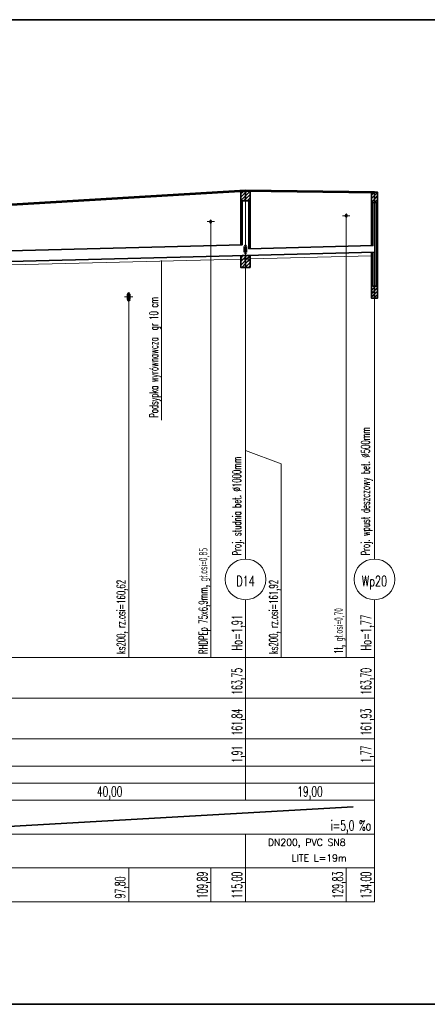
# Model space of a CAD drawing. Header units: millimetres. Extents: x 7.8 to 19, y -49.2 to -24.4.
# Tile 4 of 30: x 8.453 to 8.573, y -24.748 to -24.458. Entities that reach past the tile are written whole.
import ezdxf
from ezdxf.enums import TextEntityAlignment as Align

# ---------------------------------------------------------------- set-up
doc = ezdxf.new("R2010")
doc.units = ezdxf.units.MM
doc.linetypes.add('DASHED', pattern=[0.75, 0.5, -0.25])
doc.layers.get('0').update_dxf_attribs({"lineweight": 13})
for name, color, linetype, lineweight in [('CIENKA', 7, 'Continuous', 15), ('CIENKA2', 1, 'Continuous', 25), ('CIENKA_PRZERYWANA', 7, 'DASHED', 15), ('GRUBA', 3, 'Continuous', 53), ('SREDNIA', 2, 'Continuous', 35)]:
    doc.layers.add(name, color=color, linetype=linetype, lineweight=lineweight)
doc.styles.add('romans', font='romans.shx')

# ---------------------------------------------------------------- blocks, each defined once
blk = doc.blocks.new('*X2520')
at = {"layer": 'SREDNIA', "color": 2, "linetype": 'Continuous', "ltscale": 0.01}
for p, q in [((0.68389, 0.13689), (0.6836, 0.1366)), ((0.6845, 0.1375), (0.68389, 0.13689)), ((0.685, 0.137), (0.6842, 0.1362)), ((0.6842, 0.1362), (0.6836, 0.1356)), ((0.68452, 0.13552), (0.6836, 0.1346)), ((0.68484, 0.13484), (0.6845, 0.1345)), ((0.685, 0.136), (0.68452, 0.13552)), ((0.685, 0.135), (0.68484, 0.13484))]:
    blk.add_line(p, q, dxfattribs=at)
blk = doc.blocks.new('*X2521')
at = {"layer": 'SREDNIA', "color": 2, "linetype": 'Continuous', "ltscale": 0.01}
for p, q in [((0.68516, 0.13716), (0.685, 0.137)), ((0.68548, 0.13648), (0.685, 0.136)), ((0.6855, 0.1375), (0.68516, 0.13716)), ((0.6864, 0.1374), (0.68548, 0.13648)), ((0.6864, 0.1364), (0.6858, 0.1358)), ((0.6858, 0.1358), (0.685, 0.135)), ((0.68611, 0.13511), (0.6855, 0.1345)), ((0.6864, 0.1354), (0.68611, 0.13511))]:
    blk.add_line(p, q, dxfattribs=at)
blk = doc.blocks.new('*X2591')
at = {"layer": 'SREDNIA', "color": 2, "linetype": 'Continuous', "ltscale": 0.01}
for p, q in [((0.68398, 0.13398), (0.6836, 0.1336)), ((0.684, 0.134), (0.68398, 0.13398)), ((0.68395, 0.13295), (0.6836, 0.1326)), ((0.68392, 0.13192), (0.6836, 0.1316)), ((0.68389, 0.13089), (0.6836, 0.1306)), ((0.684, 0.131), (0.68389, 0.13089)), ((0.684, 0.132), (0.68392, 0.13192)), ((0.684, 0.133), (0.68395, 0.13295)), ((0.68386, 0.12986), (0.6836, 0.1296)), ((0.68383, 0.12883), (0.6836, 0.1286)), ((0.68379, 0.12779), (0.6836, 0.1276)), ((0.684, 0.128), (0.68379, 0.12779)), ((0.684, 0.129), (0.68383, 0.12883)), ((0.684, 0.13), (0.68386, 0.12986)), ((0.68376, 0.12676), (0.6836, 0.1266)), ((0.68373, 0.12573), (0.6836, 0.1256)), ((0.684, 0.125), (0.6837, 0.1247)), ((0.684, 0.126), (0.68373, 0.12573)), ((0.684, 0.127), (0.68376, 0.12676)), ((0.6837, 0.1247), (0.6836, 0.1246)), ((0.68367, 0.12367), (0.6836, 0.1236)), ((0.68364, 0.12264), (0.6836, 0.1226)), ((0.684, 0.122), (0.6836, 0.1216)), ((0.684, 0.123), (0.68364, 0.12264)), ((0.684, 0.124), (0.68367, 0.12367)), ((0.6836, 0.1216), (0.6836, 0.1216))]:
    blk.add_line(p, q, dxfattribs=at)
blk = doc.blocks.new('*X2592')
at = {"layer": 'SREDNIA', "color": 2, "linetype": 'Continuous', "ltscale": 0.01}
for p, q in [((0.6836, 0.1176), (0.68395, 0.11795)), ((0.6836, 0.1166), (0.68382, 0.11682)), ((0.68408, 0.11608), (0.68369, 0.11569)), ((0.68475, 0.11775), (0.68382, 0.11682)), ((0.68436, 0.11836), (0.68395, 0.11795)), ((0.685, 0.117), (0.68408, 0.11608)), ((0.68438, 0.11838), (0.68436, 0.11836)), ((0.685, 0.118), (0.68475, 0.11775)), ((0.6836, 0.1156), (0.68369, 0.11569)), ((0.685, 0.116), (0.68388, 0.11488)), ((0.685, 0.115), (0.68488, 0.11488))]:
    blk.add_line(p, q, dxfattribs=at)
blk = doc.blocks.new('*X2593')
at = {"layer": 'SREDNIA', "color": 2, "linetype": 'Continuous', "ltscale": 0.01}
for p, q in [((0.6864, 0.1344), (0.686, 0.134)), ((0.6864, 0.1344), (0.6864, 0.1344)), ((0.68637, 0.13337), (0.686, 0.133)), ((0.68634, 0.13234), (0.686, 0.132)), ((0.68631, 0.13131), (0.686, 0.131)), ((0.6864, 0.1314), (0.68631, 0.13131)), ((0.6864, 0.1324), (0.68634, 0.13234)), ((0.6864, 0.1334), (0.68637, 0.13337)), ((0.68628, 0.13028), (0.686, 0.13)), ((0.68625, 0.12925), (0.686, 0.129)), ((0.68622, 0.12822), (0.686, 0.128)), ((0.6864, 0.1284), (0.68622, 0.12822)), ((0.6864, 0.1294), (0.68625, 0.12925)), ((0.6864, 0.1304), (0.68628, 0.13028)), ((0.68619, 0.12719), (0.686, 0.127)), ((0.68616, 0.12616), (0.686, 0.126)), ((0.68613, 0.12513), (0.686, 0.125)), ((0.6864, 0.1254), (0.68613, 0.12513)), ((0.6864, 0.1264), (0.68616, 0.12616)), ((0.6864, 0.1274), (0.68619, 0.12719)), ((0.68611, 0.12411), (0.686, 0.124)), ((0.68608, 0.12308), (0.686, 0.123)), ((0.68605, 0.12205), (0.686, 0.122)), ((0.6864, 0.1224), (0.68605, 0.12205)), ((0.6864, 0.1234), (0.68608, 0.12308)), ((0.6864, 0.1244), (0.68611, 0.12411)), ((0.68602, 0.12102), (0.686, 0.121)), ((0.6864, 0.1214), (0.68602, 0.12102))]:
    blk.add_line(p, q, dxfattribs=at)
blk = doc.blocks.new('*X2594')
at = {"layer": 'SREDNIA', "color": 2, "linetype": 'Continuous', "ltscale": 0.01}
for p, q in [((0.685, 0.118), (0.68511, 0.11811)), ((0.685, 0.117), (0.68539, 0.11739)), ((0.685, 0.116), (0.68568, 0.11668)), ((0.68511, 0.11811), (0.68538, 0.11838)), ((0.68539, 0.11739), (0.68604, 0.11804)), ((0.68568, 0.11668), (0.68614, 0.11714)), ((0.68597, 0.11597), (0.68624, 0.11624)), ((0.68604, 0.11804), (0.6864, 0.1184)), ((0.68604, 0.11804), (0.68604, 0.11804)), ((0.68614, 0.11714), (0.6864, 0.1174)), ((0.68614, 0.11714), (0.68614, 0.11714)), ((0.68624, 0.11624), (0.6864, 0.1164)), ((0.68624, 0.11624), (0.68624, 0.11624)), ((0.685, 0.115), (0.68597, 0.11597)), ((0.68588, 0.11488), (0.68625, 0.11525)), ((0.68625, 0.11525), (0.68635, 0.11535)), ((0.68635, 0.11535), (0.6864, 0.1154)), ((0.68635, 0.11535), (0.68635, 0.11535))]:
    blk.add_line(p, q, dxfattribs=at)
blk = doc.blocks.new('*X2618')
at = {"layer": 'SREDNIA', "color": 2, "linetype": 'Continuous', "ltscale": 0.01}
for p, q in [((0.72231, 0.13631), (0.7221, 0.1361)), ((0.723, 0.137), (0.72231, 0.13631)), ((0.723, 0.137), (0.72231, 0.13631)), ((0.72254, 0.13554), (0.7221, 0.1351)), ((0.72277, 0.13477), (0.7221, 0.1341)), ((0.723, 0.136), (0.72254, 0.13554)), ((0.723, 0.135), (0.72277, 0.13477))]:
    blk.add_line(p, q, dxfattribs=at)
blk = doc.blocks.new('*X2619')
at = {"layer": 'SREDNIA', "color": 2, "linetype": 'Continuous', "ltscale": 0.01}
for p, q in [((0.7239, 0.1369), (0.72323, 0.13623)), ((0.72323, 0.13623), (0.723, 0.136)), ((0.72346, 0.13546), (0.723, 0.135)), ((0.72369, 0.13469), (0.723, 0.134)), ((0.72369, 0.13469), (0.723, 0.134)), ((0.7239, 0.1359), (0.72346, 0.13546)), ((0.7239, 0.1349), (0.72369, 0.13469))]:
    blk.add_line(p, q, dxfattribs=at)
blk = doc.blocks.new('*X2622')
at = {"layer": 'SREDNIA', "color": 2, "linetype": 'Continuous', "ltscale": 0.01}
for p, q in [((0.72248, 0.13348), (0.7221, 0.1331)), ((0.7225, 0.1335), (0.72248, 0.13348)), ((0.72245, 0.13245), (0.7221, 0.1321)), ((0.72242, 0.13142), (0.7221, 0.1311)), ((0.7225, 0.1315), (0.72242, 0.13142)), ((0.7225, 0.1325), (0.72245, 0.13245)), ((0.72239, 0.13039), (0.7221, 0.1301)), ((0.72235, 0.12935), (0.7221, 0.1291)), ((0.72232, 0.12832), (0.7221, 0.1281)), ((0.7225, 0.1285), (0.72232, 0.12832)), ((0.7225, 0.1295), (0.72235, 0.12935)), ((0.7225, 0.1305), (0.72239, 0.13039)), ((0.72229, 0.12729), (0.7221, 0.1271)), ((0.72226, 0.12626), (0.7221, 0.1261)), ((0.72222, 0.12522), (0.7221, 0.1251)), ((0.7225, 0.1255), (0.72222, 0.12522)), ((0.7225, 0.1265), (0.72226, 0.12626)), ((0.7225, 0.1275), (0.72229, 0.12729)), ((0.72219, 0.12419), (0.7221, 0.1241)), ((0.72216, 0.12316), (0.7221, 0.1231)), ((0.72213, 0.12213), (0.7221, 0.1221)), ((0.7225, 0.1225), (0.72213, 0.12213)), ((0.7225, 0.1235), (0.72216, 0.12316)), ((0.7225, 0.1245), (0.72219, 0.12419)), ((0.7225, 0.1215), (0.72228, 0.12128))]:
    blk.add_line(p, q, dxfattribs=at)
blk = doc.blocks.new('*X2623')
at = {"layer": 'SREDNIA', "color": 2, "linetype": 'Continuous', "ltscale": 0.01}
for p, q in [((0.7221, 0.1191), (0.72211, 0.11911)), ((0.72211, 0.11911), (0.72228, 0.11928)), ((0.7221, 0.1181), (0.72215, 0.11815)), ((0.7221, 0.1171), (0.72218, 0.11718)), ((0.7221, 0.1161), (0.72222, 0.11622)), ((0.72215, 0.11815), (0.7225, 0.1185)), ((0.72218, 0.11718), (0.7225, 0.1175)), ((0.72222, 0.11622), (0.7225, 0.1165)), ((0.7221, 0.1151), (0.72226, 0.11526)), ((0.7221, 0.1141), (0.7223, 0.1143)), ((0.7221, 0.1131), (0.72234, 0.11334)), ((0.72226, 0.11526), (0.7225, 0.1155)), ((0.7223, 0.1143), (0.7225, 0.1145)), ((0.72234, 0.11334), (0.7225, 0.1135)), ((0.7221, 0.1121), (0.72238, 0.11238)), ((0.7221, 0.1111), (0.72242, 0.11142)), ((0.7221, 0.1101), (0.72245, 0.11045)), ((0.72238, 0.11238), (0.7225, 0.1125)), ((0.72242, 0.11142), (0.7225, 0.1115)), ((0.72245, 0.11045), (0.7225, 0.1105)), ((0.7221, 0.1091), (0.72249, 0.10949)), ((0.7224, 0.1084), (0.7221, 0.1081)), ((0.72272, 0.10773), (0.72227, 0.10727)), ((0.7226, 0.1086), (0.7224, 0.1084)), ((0.72249, 0.10949), (0.7225, 0.1095)), ((0.723, 0.109), (0.7226, 0.1086)), ((0.723, 0.108), (0.72272, 0.10773)), ((0.72227, 0.10727), (0.7221, 0.1071)), ((0.72214, 0.10614), (0.7221, 0.1061)), ((0.72285, 0.10685), (0.72214, 0.10614)), ((0.72298, 0.10597), (0.7228, 0.1058)), ((0.723, 0.107), (0.72285, 0.10685)), ((0.723, 0.106), (0.72298, 0.10597))]:
    blk.add_line(p, q, dxfattribs=at)
blk = doc.blocks.new('*X2624')
at = {"layer": 'SREDNIA', "color": 2, "linetype": 'Continuous', "ltscale": 0.01}
for p, q in [((0.7235, 0.1335), (0.7239, 0.1339)), ((0.7239, 0.1339), (0.7239, 0.1339)), ((0.7235, 0.1325), (0.72388, 0.13288)), ((0.7235, 0.1315), (0.72387, 0.13187)), ((0.7235, 0.1305), (0.72385, 0.13085)), ((0.72385, 0.13085), (0.7239, 0.1309)), ((0.72387, 0.13187), (0.7239, 0.1319)), ((0.72388, 0.13288), (0.7239, 0.1329)), ((0.7235, 0.1295), (0.72383, 0.12983)), ((0.7235, 0.1285), (0.72382, 0.12882)), ((0.7235, 0.1275), (0.7238, 0.1278)), ((0.7238, 0.1278), (0.7239, 0.1279)), ((0.72382, 0.12882), (0.7239, 0.1289)), ((0.72383, 0.12983), (0.7239, 0.1299)), ((0.7235, 0.1265), (0.72378, 0.12678)), ((0.7235, 0.1255), (0.72377, 0.12577)), ((0.7235, 0.1245), (0.72375, 0.12475)), ((0.72375, 0.12475), (0.7239, 0.1249)), ((0.72377, 0.12577), (0.7239, 0.1259)), ((0.72378, 0.12678), (0.7239, 0.1269)), ((0.7235, 0.1235), (0.72373, 0.12373)), ((0.7235, 0.1225), (0.72372, 0.12272)), ((0.7237, 0.1217), (0.7239, 0.1219)), ((0.72372, 0.12272), (0.7239, 0.1229)), ((0.72373, 0.12373), (0.7239, 0.1239)), ((0.7235, 0.1215), (0.7237, 0.1217)), ((0.7235, 0.1205), (0.72368, 0.12068)), ((0.7235, 0.1195), (0.72367, 0.11967)), ((0.72367, 0.11967), (0.7239, 0.1199)), ((0.72368, 0.12068), (0.7239, 0.1209)), ((0.7235, 0.1185), (0.72365, 0.11865)), ((0.7235, 0.1175), (0.72363, 0.11763)), ((0.7235, 0.1165), (0.72362, 0.11662)), ((0.72362, 0.11662), (0.7239, 0.1169)), ((0.72363, 0.11763), (0.7239, 0.1179)), ((0.72365, 0.11865), (0.7239, 0.1189)), ((0.7235, 0.1155), (0.7236, 0.1156)), ((0.7235, 0.1145), (0.72359, 0.11459)), ((0.7235, 0.1135), (0.72357, 0.11357)), ((0.72357, 0.11357), (0.7239, 0.1139)), ((0.72359, 0.11459), (0.7239, 0.1149)), ((0.7236, 0.1156), (0.7239, 0.1159)), ((0.7235, 0.1125), (0.72355, 0.11255)), ((0.7235, 0.1115), (0.72354, 0.11154)), ((0.7235, 0.1105), (0.72352, 0.11052)), ((0.72352, 0.11052), (0.7239, 0.1109)), ((0.72354, 0.11154), (0.7239, 0.1119)), ((0.72355, 0.11255), (0.7239, 0.1129)), ((0.723, 0.109), (0.7233, 0.1093)), ((0.72337, 0.10837), (0.723, 0.108)), ((0.72368, 0.10768), (0.7232, 0.1072)), ((0.72358, 0.10858), (0.72337, 0.10837)), ((0.7235, 0.1095), (0.7239, 0.1099)), ((0.7235, 0.1095), (0.7235, 0.1095)), ((0.7239, 0.1089), (0.72358, 0.10858)), ((0.7239, 0.1079), (0.72368, 0.10768)), ((0.7232, 0.1072), (0.723, 0.107)), ((0.72303, 0.10603), (0.723, 0.106)), ((0.72379, 0.10679), (0.72303, 0.10603)), ((0.7239, 0.1069), (0.72379, 0.10679)), ((0.72389, 0.10589), (0.7238, 0.1058)), ((0.7239, 0.1059), (0.72389, 0.10589))]:
    blk.add_line(p, q, dxfattribs=at)

msp = doc.modelspace()

# ---------------------------------------------------------------- linework, layer by layer
at = {"layer": 'CIENKA', "color": 7, "linetype": 'Continuous', "ltscale": 0.01}
for p, q in [((8.5192, -24.61646), (8.5192, -24.50796)), ((8.5572, -24.61646), (8.5572, -24.50846)), ((8.54781, -24.51535), (8.54991, -24.51535)), ((8.54886, -24.51535), (8.54886, -24.58446)), ((8.50793, -24.51707), (8.51003, -24.51707)), ((8.50898, -24.51707), (8.50898, -24.58446)), ((8.518, -24.52816), (8.5204, -24.52816)), ((8.5192, -24.52816), (8.5192, -24.58446)), ((8.4836, -24.53926), (8.486, -24.53926)), ((8.4848, -24.53926), (8.4848, -24.58446)), ((8.4848, -24.58846), (8.4848, -24.58446)), ((8.50898, -24.58846), (8.50898, -24.58446)), ((8.5297, -24.58846), (8.5192, -24.58446)), ((8.54886, -24.58846), (8.54886, -24.58446)), ((8.4848, -24.58846), (8.4848, -24.64546)), ((8.50898, -24.58846), (8.50898, -24.64546)), ((8.5297, -24.58846), (8.5297, -24.64546)), ((8.54886, -24.58846), (8.54886, -24.64546)), ((8.5192, -24.64546), (8.5192, -24.62846)), ((8.5572, -24.64546), (8.5572, -24.62846)), ((8.2892, -24.64546), (8.5572, -24.64546)), ((8.5192, -24.65746), (8.5192, -24.64546)), ((8.5572, -24.65746), (8.5572, -24.64546)), ((8.2892, -24.65746), (8.5572, -24.65746)), ((8.5192, -24.66946), (8.5192, -24.65746)), ((8.5572, -24.66946), (8.5572, -24.65746)), ((8.2892, -24.66946), (8.5572, -24.66946)), ((8.5192, -24.67746), (8.5192, -24.66946)), ((8.5572, -24.67746), (8.5572, -24.66946)), ((8.2892, -24.67746), (8.5572, -24.67746)), ((8.5192, -24.68746), (8.5192, -24.67746)), ((8.5572, -24.68746), (8.5572, -24.67746)), ((8.2892, -24.68246), (8.5572, -24.68246)), ((8.2892, -24.68746), (8.5572, -24.68746)), ((8.5572, -24.69746), (8.5572, -24.68746)), ((8.2892, -24.69746), (8.5572, -24.69746)), ((8.5192, -24.70746), (8.5192, -24.69746)), ((8.5572, -24.70746), (8.5572, -24.69746)), ((8.2892, -24.70746), (8.5572, -24.70746)), ((8.4848, -24.71746), (8.4848, -24.70746)), ((8.50898, -24.71746), (8.50898, -24.70746)), ((8.5192, -24.71746), (8.5192, -24.70746)), ((8.54886, -24.71746), (8.54886, -24.70746)), ((8.5572, -24.71746), (8.5572, -24.70746)), ((8.2892, -24.71746), (8.5572, -24.71746))]:
    msp.add_line(p, q, dxfattribs=at)
at = {"layer": 'CIENKA', "color": 7, "linetype": 'Continuous'}
msp.add_line((8.49444, -24.52858), (8.49444, -24.57561), dxfattribs=at)
at = {"layer": 'CIENKA', "color": 7, "linetype": 'Continuous', "ltscale": 0.01}
for centre, start, end in [((8.5192, -24.62246), 90, 270), ((8.5192, -24.62246), 270, 90), ((8.5572, -24.62246), 90, 270), ((8.5572, -24.62246), 270, 90)]:
    msp.add_arc(centre, 0.006, start, end, dxfattribs=at)
at = {"layer": 'CIENKA_PRZERYWANA', "color": 7, "linetype": 'DASHED', "ltscale": 0.01}
for p, q in [((8.4406, -24.53005), (8.5178, -24.52812)), ((8.5206, -24.52805), (8.5563, -24.52715))]:
    msp.add_line(p, q, dxfattribs=at)
at = {"layer": 'GRUBA', "color": 3, "linetype": 'Continuous', "ltscale": 0.01}
for p, q in [((8.4392, -24.51276), (8.5192, -24.50796)), ((8.5192, -24.50796), (8.5572, -24.50846)), ((8.54881, -24.51555), (8.54881, -24.51515)), ((8.54891, -24.51555), (8.54891, -24.51515)), ((8.50893, -24.51727), (8.50893, -24.51687)), ((8.50903, -24.51727), (8.50903, -24.51687)), ((8.519, -24.52606), (8.519, -24.52446)), ((8.5194, -24.52606), (8.5194, -24.52446)), ((8.4846, -24.54006), (8.4846, -24.53846)), ((8.485, -24.54006), (8.485, -24.53846))]:
    msp.add_line(p, q, dxfattribs=at)
for centre, radius, start, end in [((8.54886, -24.51515), 0.00005, 0, 180), ((8.54886, -24.51555), 0.00005, 180, 0), ((8.50898, -24.51687), 0.00005, 0, 180), ((8.50898, -24.51727), 0.00005, 180, 0), ((8.5192, -24.52446), 0.0002, 0, 180), ((8.5192, -24.52606), 0.0002, 180, 0), ((8.4848, -24.53846), 0.0002, 0, 180), ((8.4848, -24.54006), 0.0002, 180, 0)]:
    msp.add_arc(centre, radius, start, end, dxfattribs=at)
at = {"layer": 'SREDNIA', "color": 2, "linetype": 'Continuous', "ltscale": 0.01}
for p, q in [((7.80152, -24.45762), (9.97978, -24.45762)), ((8.4392, -24.51276), (8.5192, -24.50796)), ((8.5192, -24.50796), (8.5572, -24.50846)), ((8.4402, -24.52591), (8.5182, -24.52396)), ((8.5202, -24.52506), (8.5567, -24.52414)), ((8.4392, -24.52908), (8.5192, -24.52708)), ((8.5192, -24.52708), (8.5572, -24.52613)), ((8.4455, -24.69546), (8.5509, -24.68946)), ((7.80152, -24.74762), (9.97978, -24.74762))]:
    msp.add_line(p, q, dxfattribs=at)
at = {"layer": 'SREDNIA', "color": 2, "ltscale": 0.01}
for points in [[(8.5178, -24.50796), (8.5192, -24.50796), (8.5192, -24.51096), (8.5178, -24.51096), (8.5178, -24.50796)], [(8.5192, -24.50796), (8.5206, -24.50796), (8.5206, -24.51096), (8.5192, -24.51096), (8.5192, -24.50796)], [(8.5563, -24.50843), (8.5572, -24.50843), (8.5572, -24.51143), (8.5563, -24.51143), (8.5563, -24.50843)], [(8.5572, -24.50843), (8.5581, -24.50843), (8.5581, -24.51143), (8.5572, -24.51143), (8.5572, -24.50843)], [(8.5182, -24.51096), (8.5182, -24.52396), (8.5178, -24.52397), (8.5178, -24.51096), (8.5182, -24.51096)], [(8.5206, -24.51096), (8.5206, -24.52505), (8.5202, -24.52506), (8.5202, -24.51096), (8.5206, -24.51096)], [(8.5567, -24.51143), (8.5567, -24.52414), (8.5563, -24.52415), (8.5563, -24.51143), (8.5567, -24.51143)], [(8.5572, -24.53613), (8.5577, -24.53613), (8.5577, -24.51143), (8.5581, -24.51143), (8.5581, -24.53963), (8.5572, -24.53963), (8.5572, -24.53613)], [(8.5192, -24.52708), (8.5192, -24.53058), (8.5178, -24.53058), (8.5178, -24.52712), (8.5182, -24.52711), (8.5182, -24.52708), (8.5192, -24.52708)], [(8.5206, -24.53058), (8.5192, -24.53058), (8.5192, -24.52708), (8.5202, -24.52708), (8.5202, -24.52706), (8.5206, -24.52705), (8.5206, -24.53058)], [(8.5567, -24.53613), (8.5572, -24.53613), (8.5572, -24.53963), (8.5563, -24.53963), (8.5563, -24.52615), (8.5567, -24.52614), (8.5567, -24.53613)]]:
    msp.add_lwpolyline(points, dxfattribs=at)

# ---------------------------------------------------------------- block references
at = {"linetype": 'Continuous'}
for name, p in [('*X2520', (7.8342, -24.64546)), ('*X2521', (7.8342, -24.64546)), ('*X2618', (7.8342, -24.64543)), ('*X2619', (7.8342, -24.64543)), ('*X2591', (7.8342, -24.64546)), ('*X2593', (7.8342, -24.64546)), ('*X2622', (7.8342, -24.64543)), ('*X2624', (7.8342, -24.64543)), ('*X2592', (7.8342, -24.64546)), ('*X2594', (7.8342, -24.64546)), ('*X2623', (7.8342, -24.64543))]:
    msp.add_blockref(name, p, dxfattribs=at)

# ---------------------------------------------------------------- texts
at = {"layer": 'CIENKA', "color": 7, "linetype": 'Continuous', "ltscale": 0.01, "style": 'romans', "width": 0.6}
for s, height, p in [('Podsypka wyrównawcza  gr 10 cm', 0.0025, (8.49344, -24.57488)), ('Proj. wpust deszczowy bet. %%C500mm', 0.0025, (8.55578, -24.61543)), ('Proj. studnia bet. %%C1000mm', 0.0025, (8.51789, -24.61543)), ('RHDPEp 75x6,9mm, gł.osi=0,85', 0.0025, (8.50798, -24.64446)), ('ks200, rz.osi=160,62', 0.0025, (8.4838, -24.64446)), ('ks200, rz.osi=161,92', 0.0025, (8.5287, -24.64446)), ('1t, gł.osi=0,70', 0.0025, (8.54786, -24.64446)), ('Ho=1,91', 0.003, (8.5182, -24.64346)), ('Ho=1,77', 0.003, (8.5562, -24.64346))]:
    msp.add_text(s, height=height, rotation=90, dxfattribs=at).set_placement(p)
at = {"layer": 'CIENKA2', "color": 1, "linetype": 'Continuous', "ltscale": 0.01, "style": 'romans', "width": 0.56}
for s, p in [('163,75', (8.5182, -24.65646)), ('163,70', (8.5562, -24.65646)), ('161,84', (8.5182, -24.66846)), ('161,93', (8.5562, -24.66846)), ('1,91', (8.5182, -24.67646)), ('1,77', (8.5562, -24.67646)), ('97,80', (8.4838, -24.71646)), ('109,89', (8.50798, -24.71646)), ('115,00', (8.5182, -24.71646)), ('129,83', (8.54786, -24.71646)), ('134,00', (8.5562, -24.71646))]:
    msp.add_text(s, height=0.003, rotation=90, dxfattribs=at).set_placement(p)
at = {"layer": 'CIENKA2', "color": 1, "linetype": 'Continuous', "ltscale": 0.01, "style": 'romans', "width": 0.65}
for s, p in [('40,00', (8.4792, -24.68646)), ('19,00', (8.5382, -24.68646))]:
    msp.add_text(s, height=0.003, dxfattribs=at).set_placement(p, align=Align.CENTER)
at = {"layer": 'GRUBA', "color": 3, "linetype": 'Continuous', "ltscale": 0.01, "style": 'romans', "width": 0.7}
for s, p in [('D14', (8.5192, -24.62446)), ('Wp20', (8.5572, -24.62446))]:
    msp.add_text(s, height=0.003, dxfattribs=at).set_placement(p, align=Align.CENTER)
at = {"layer": 'SREDNIA', "color": 2, "linetype": 'Continuous', "ltscale": 0.01, "style": 'romans', "width": 0.65}
msp.add_text('i=5,0 %o', height=0.003, dxfattribs=at).set_placement((8.5562, -24.69646), align=Align.RIGHT)
at = {"layer": 'SREDNIA', "color": 2, "linetype": 'Continuous', "ltscale": 0.01, "style": 'romans'}
for s, p in [('DN200, PVC SN8 ', (8.53791, -24.70092)), (' LITE L=19m', (8.54021, -24.70552))]:
    msp.add_text(s, height=0.002, dxfattribs=at).set_placement(p, align=Align.CENTER)

doc.saveas('drawing.dxf')
